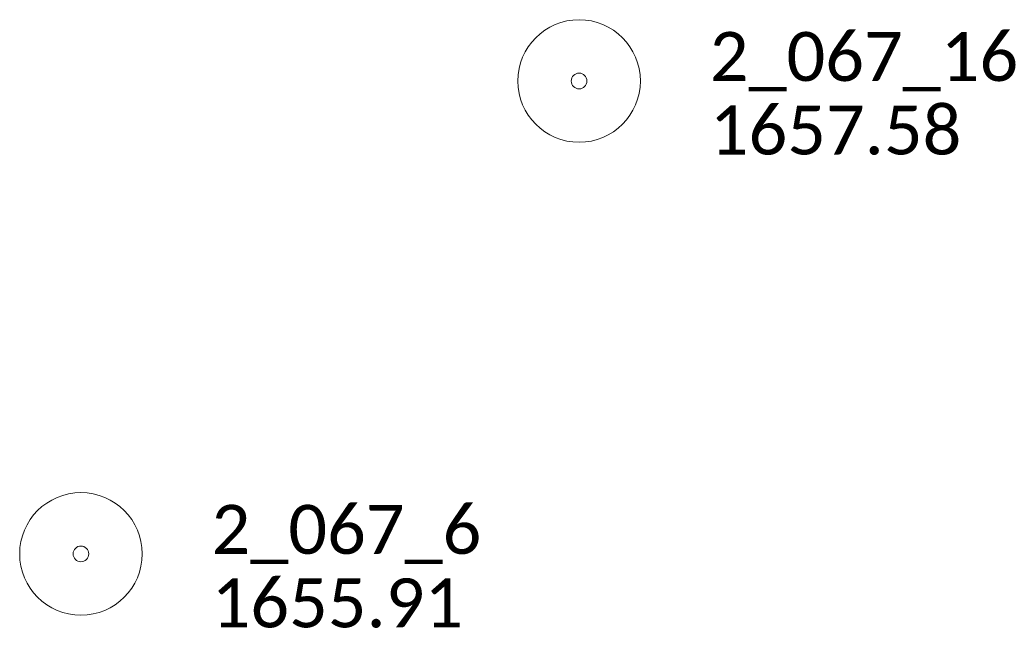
# Model space of a CAD drawing. Extents: x 386237 to 390135, y 96958 to 113752.
# Tile 116 of 116: x 389580 to 389701, y 113618 to 113692. Entities that reach past the tile are written whole.
import ezdxf

# ---------------------------------------------------------------- set-up
doc = ezdxf.new("R2010")
doc.units = 0
doc.header["$MEASUREMENT"] = 0
doc.layers.add('E_MAP_PassPoints', color=41, linetype='Continuous', lineweight=18)
doc.styles.add('CalibriLight', font='calibril.ttf')

# ---------------------------------------------------------------- blocks, each defined once
blk = doc.blocks.new('PP')
at = {"layer": 'E_MAP_PassPoints', "lineweight": 0}
for radius in [7.5, 0.96]:
    blk.add_circle((0, 0), radius, dxfattribs=at)

msp = doc.modelspace()

# ---------------------------------------------------------------- block references
at = {"layer": 'E_MAP_PassPoints', "lineweight": 0}
for p in [(389648.49, 113684.88), (389587.5, 113626.99)]:
    msp.add_blockref('PP', p, dxfattribs=at)

# ---------------------------------------------------------------- texts
at = {"layer": 'E_MAP_PassPoints', "lineweight": 0, "style": 'CalibriLight'}
for s, p in [('2_067_16', (389664.49, 113684.88)), ('1657.58', (389664.49, 113675.88)), ('2_067_6', (389603.5, 113626.99)), ('1655.91', (389603.5, 113617.99))]:
    msp.add_text(s, height=6, dxfattribs=at).set_placement(p)

doc.saveas('drawing.dxf')
